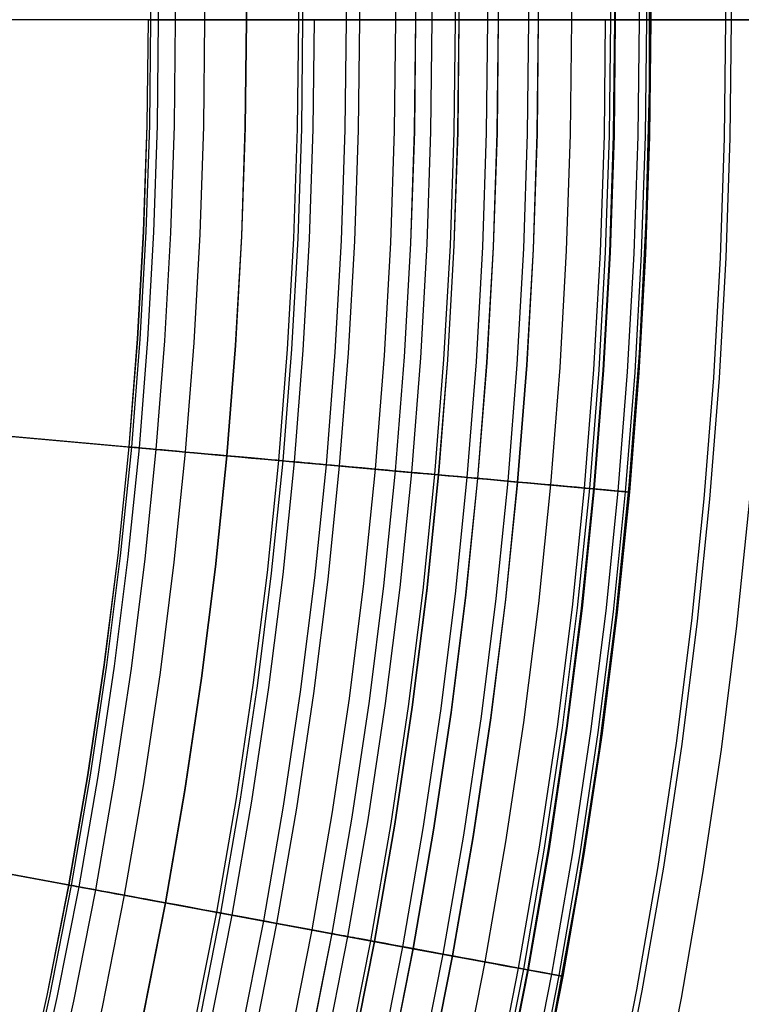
# Model space of a CAD drawing. Header units: millimetres. Extents: x -14 to 488, y -50 to 50.
# Tile 201 of 256: x 395.84 to 399, y -4.62 to -0.32. Entities that reach past the tile are written whole.
import ezdxf

# ---------------------------------------------------------------- set-up
doc = ezdxf.new("R2010")
doc.units = ezdxf.units.MM
doc.header["$MEASUREMENT"] = 0
doc.layers.add('Default', color=7, linetype='Continuous')

msp = doc.modelspace()

# ---------------------------------------------------------------- linework, layer by layer
at = {"layer": 'Default'}
for points in [[(397.637, 0.1736), (397.6425, -0.3158)], [(397.7387, 0.1758), (397.7441, -0.3158)], [(397.7551, 0.1762), (397.7606, -0.3158)], [(397.7558, 0.1762), (397.7612, -0.3158)], [(397.8805, 0.179), (397.886, -0.3158)], [(397.9268, 0.18), (397.9323, -0.3158)], [(397.9277, 0.18), (397.9332, -0.3158)], [(398.0599, 0.183), (398.0654, -0.3158)], [(398.102, 0.1839), (398.1075, -0.3158)], [(398.1027, 0.1839), (398.1082, -0.3158)], [(398.2471, 0.1871), (398.2527, -0.3158)], [(398.4184, 0.1909), (398.424, -0.3158)], [(398.4361, 0.1913), (398.4417, -0.3158)], [(398.4363, 0.1913), (398.442, -0.3158)], [(398.4393, 0.1914), (398.445, -0.3158)], [(398.5437, 0.1937), (398.5493, -0.3158)], [(398.5758, 0.1944), (398.5814, -0.3158)], [(398.5919, 0.1948), (398.5976, -0.3158)], [(398.592, 0.1948), (398.5976, -0.3158)], [(398.593, 0.1948), (398.5987, -0.3158)], [(398.5933, 0.1948), (398.599, -0.3158)], [(398.5941, 0.1948), (398.5997, -0.3158)], [(398.9214, 0.2021), (398.9271, -0.3158)], [(398.9456, 0.2026), (398.9513, -0.3158)], [(398.9456, 0.2026), (398.9513, -0.3158)], [(396.4077, 0.1463), (396.4129, -0.3158)], [(396.4077, 0.1463), (396.4129, -0.3158)], [(396.4411, 0.147), (396.4463, -0.3158)], [(396.4411, 0.147), (396.4463, -0.3158)], [(396.5154, 0.1487), (396.5206, -0.3158)], [(396.5154, 0.1487), (396.5206, -0.3158)], [(396.6433, 0.1515), (396.6485, -0.3158)], [(396.6433, 0.1515), (396.6485, -0.3158)], [(396.8254, 0.1555), (396.8306, -0.3158)], [(396.8254, 0.1555), (396.8306, -0.3158)], [(396.8267, 0.1556), (396.8319, -0.3158)], [(397.0535, 0.1606), (397.0588, -0.3158)], [(397.0535, 0.1606), (397.0588, -0.3158)], [(397.072, 0.161), (397.0773, -0.3158)], [(397.2622, 0.1652), (397.2675, -0.3158)], [(397.3205, 0.1665), (397.3259, -0.3158)], [(397.3205, 0.1665), (397.3259, -0.3158)], [(397.4778, 0.17), (397.4832, -0.3158)], [(397.5659, 0.172), (397.5714, -0.3158)], [(397.5662, 0.172), (397.5716, -0.3158)], [(396.801, -9.2246), (397.0237, -8.6747), (397.2322, -8.1193), (397.4263, -7.5586), (397.6059, -6.9931), (397.7707, -6.4232), (397.9209, -5.8492), (398.0562, -5.2715), (398.1765, -4.6905), (398.2819, -4.1066), (398.3722, -3.5202), (398.4473, -2.9317), (398.506, -2.3538), (398.5502, -1.7745), (398.5796, -1.1944), (398.5945, -0.6136), (398.5947, -0.0327)], [(396.801, -9.2246), (397.0237, -8.6747), (397.2322, -8.1193), (397.4263, -7.5586), (397.6059, -6.9931), (397.7707, -6.4232), (397.9209, -5.8492), (398.0562, -5.2715), (398.1765, -4.6905), (398.2819, -4.1066), (398.3722, -3.5202), (398.4473, -2.9317), (398.506, -2.3538), (398.5502, -1.7745), (398.5796, -1.1944), (398.5945, -0.6136), (398.5947, -0.0327)], [(396.4013, -0.3158), (396.3961, -0.7775), (396.3806, -1.2432), (396.3543, -1.7126), (396.3171, -2.1852), (396.2687, -2.6607), (396.2088, -3.1389), (396.1373, -3.6193), (396.0539, -4.1015), (395.9585, -4.5851), (395.8508, -5.0698), (395.7308, -5.555), (395.5982, -6.0404), (395.4529, -6.5254), (395.295, -7.0097), (395.1242, -7.4927), (394.9405, -7.9739), (394.744, -8.4529), (394.5345, -8.9291), (394.3122, -9.4021)], [(396.4017, -0.3158), (396.3966, -0.7776), (396.3811, -1.2433), (396.3548, -1.7126), (396.3176, -2.1852), (396.2692, -2.6608), (396.2093, -3.1389), (396.1378, -3.6193), (396.0544, -4.1016), (395.959, -4.5852), (395.8513, -5.0699), (395.7312, -5.5551), (395.5986, -6.0405), (395.4534, -6.5256), (395.2954, -7.0098), (395.1246, -7.4928), (394.941, -7.9741), (394.7444, -8.4531), (394.535, -8.9293), (394.3126, -9.4023)], [(396.4017, -0.3158), (396.3966, -0.7776), (396.3811, -1.2433), (396.3548, -1.7126), (396.3176, -2.1852), (396.2692, -2.6608), (396.2093, -3.1389), (396.1378, -3.6193), (396.0544, -4.1016), (395.959, -4.5852), (395.8513, -5.0699), (395.7312, -5.5551), (395.5986, -6.0405), (395.4534, -6.5256), (395.2954, -7.0098), (395.1246, -7.4928), (394.941, -7.9741), (394.7444, -8.4531), (394.535, -8.9293), (394.3126, -9.4023)], [(396.4129, -0.3158), (396.4077, -0.7778), (396.3922, -1.2438), (396.3659, -1.7133), (396.3287, -2.1862), (396.2802, -2.662), (396.2203, -3.1404), (396.1488, -3.6211), (396.0653, -4.1036), (395.9698, -4.5875), (395.8621, -5.0724), (395.742, -5.5579), (395.6093, -6.0436), (395.464, -6.5289), (395.3059, -7.0134), (395.1351, -7.4967), (394.9513, -7.9782), (394.7546, -8.4574), (394.5451, -8.9339)], [(396.4129, -0.3158), (396.4077, -0.7778), (396.3922, -1.2438), (396.3659, -1.7133), (396.3287, -2.1862), (396.2802, -2.662), (396.2203, -3.1404), (396.1488, -3.6211), (396.0653, -4.1036), (395.9698, -4.5875), (395.8621, -5.0724), (395.742, -5.5579), (395.6093, -6.0436), (395.464, -6.5289), (395.3059, -7.0134), (395.1351, -7.4967), (394.9513, -7.9782), (394.7546, -8.4574), (394.5451, -8.9339)], [(396.4463, -0.3158), (396.4411, -0.7785), (396.4255, -1.2453), (396.3992, -1.7156), (396.3619, -2.1892), (396.3134, -2.6658), (396.2534, -3.145), (396.1818, -3.6264), (396.0982, -4.1097), (396.0025, -4.5943), (395.8946, -5.08), (395.7743, -5.5663), (395.6414, -6.0528), (395.4959, -6.5388), (395.3376, -7.0242), (395.1664, -7.5082), (394.9824, -7.9905), (394.7854, -8.4705), (394.5755, -8.9477)], [(396.4463, -0.3158), (396.4411, -0.7785), (396.4255, -1.2453), (396.3992, -1.7156), (396.3619, -2.1892), (396.3134, -2.6658), (396.2534, -3.145), (396.1818, -3.6264), (396.0982, -4.1097), (396.0025, -4.5943), (395.8946, -5.08), (395.7743, -5.5663), (395.6414, -6.0528), (395.4959, -6.5388), (395.3376, -7.0242), (395.1664, -7.5082), (394.9824, -7.9905), (394.7854, -8.4705), (394.5755, -8.9477)], [(396.5206, -0.3158), (396.5154, -0.7802), (396.4998, -1.2486), (396.4734, -1.7206), (396.4359, -2.1959), (396.3872, -2.6742), (396.327, -3.1551), (396.2551, -3.6382), (396.1713, -4.1232), (396.0753, -4.6096), (395.967, -5.097), (395.8462, -5.585), (395.7129, -6.0732), (395.5668, -6.561), (395.4079, -7.0481), (395.2362, -7.5338), (395.0515, -8.0178), (394.8538, -8.4995), (394.6431, -8.9785)], [(396.5206, -0.3158), (396.5154, -0.7802), (396.4998, -1.2486), (396.4734, -1.7206), (396.4359, -2.1959), (396.3872, -2.6742), (396.327, -3.1551), (396.2551, -3.6382), (396.1713, -4.1232), (396.0753, -4.6096), (395.967, -5.097), (395.8462, -5.585), (395.7129, -6.0732), (395.5668, -6.561), (395.4079, -7.0481), (395.2362, -7.5338), (395.0515, -8.0178), (394.8538, -8.4995), (394.6431, -8.9785)], [(396.6485, -0.3158), (396.6433, -0.783), (396.6275, -1.2543), (396.601, -1.7292), (396.5633, -2.2074), (396.5143, -2.6886), (396.4538, -3.1724), (396.3814, -3.6585), (396.297, -4.1464), (396.2004, -4.6358), (396.0915, -5.1263), (395.97, -5.6173), (395.8358, -6.1084), (395.6889, -6.5992), (395.529, -7.0892), (395.3562, -7.5779), (395.1704, -8.0649), (394.9715, -8.5496), (394.7596, -9.0314)], [(396.6485, -0.3158), (396.6433, -0.783), (396.6275, -1.2543), (396.601, -1.7292), (396.5633, -2.2074), (396.5143, -2.6886), (396.4538, -3.1724), (396.3814, -3.6585), (396.297, -4.1464), (396.2004, -4.6358), (396.0915, -5.1263), (395.97, -5.6173), (395.8358, -6.1084), (395.6889, -6.5992), (395.529, -7.0892), (395.3562, -7.5779), (395.1704, -8.0649), (394.9715, -8.5496), (394.7596, -9.0314)], [(396.8306, -0.3158), (396.8254, -0.7871), (396.8095, -1.2624), (396.7827, -1.7414), (396.7447, -2.2237), (396.6953, -2.7091), (396.6342, -3.1971), (396.5612, -3.6874), (396.4761, -4.1796), (396.3787, -4.6732), (396.2688, -5.1679), (396.1463, -5.6631), (396.011, -6.1585), (395.8627, -6.6536), (395.7015, -7.1478), (395.5272, -7.6408), (395.3397, -8.1319), (395.1391, -8.6208), (394.9253, -9.1069)], [(396.8306, -0.3158), (396.8254, -0.7871), (396.8095, -1.2624), (396.7827, -1.7414), (396.7447, -2.2237), (396.6953, -2.7091), (396.6342, -3.1971), (396.5612, -3.6874), (396.4761, -4.1796), (396.3787, -4.6732), (396.2688, -5.1679), (396.1463, -5.6631), (396.011, -6.1585), (395.8627, -6.6536), (395.7015, -7.1478), (395.5272, -7.6408), (395.3397, -8.1319), (395.1391, -8.6208), (394.9253, -9.1069)], [(396.8319, -0.3158), (396.8267, -0.7871), (396.8108, -1.2624), (396.784, -1.7415), (396.746, -2.2239), (396.6966, -2.7093), (396.6355, -3.1973), (396.5625, -3.6876), (396.4774, -4.1798), (396.38, -4.6735), (396.2701, -5.1682), (396.1475, -5.6634), (396.0122, -6.1589), (395.864, -6.654), (395.7027, -7.1482), (395.5284, -7.6412), (395.341, -8.1324), (395.1403, -8.6213), (394.9265, -9.1074)], [(397.0588, -0.3158), (397.0535, -0.7921), (397.0375, -1.2726), (397.0104, -1.7567), (396.972, -2.2442), (396.922, -2.7348), (396.8603, -3.2281), (396.7865, -3.7237), (396.7005, -4.2211), (396.602, -4.72), (396.491, -5.22), (396.3671, -5.7206), (396.2303, -6.2213), (396.0805, -6.7217), (395.9175, -7.2212), (395.7414, -7.7195), (395.5519, -8.2159), (395.3491, -8.71), (395.1331, -9.2013)], [(397.0588, -0.3158), (397.0535, -0.7921), (397.0375, -1.2726), (397.0104, -1.7567), (396.972, -2.2442), (396.922, -2.7348), (396.8603, -3.2281), (396.7865, -3.7237), (396.7005, -4.2211), (396.602, -4.72), (396.491, -5.22), (396.3671, -5.7206), (396.2303, -6.2213), (396.0805, -6.7217), (395.9175, -7.2212), (395.7414, -7.7195), (395.5519, -8.2159), (395.3491, -8.71), (395.1331, -9.2013)], [(397.0773, -0.3158), (397.072, -0.7926), (397.056, -1.2734), (397.0289, -1.758), (396.9904, -2.2459), (396.9404, -2.7369), (396.8786, -3.2306), (396.8048, -3.7266), (396.7187, -4.2245), (396.6202, -4.7238), (396.509, -5.2242), (396.385, -5.7252), (396.2481, -6.2264), (396.0982, -6.7272), (395.9351, -7.2272), (395.7587, -7.7259), (395.5691, -8.2227), (395.3662, -8.7173), (395.1499, -9.209)], [(397.1274, -0.3158), (397.1221, -0.7937), (397.106, -1.2756), (397.0789, -1.7613), (397.0403, -2.2504), (396.9902, -2.7426), (396.9283, -3.2374), (396.8543, -3.7346), (396.768, -4.2336), (396.6692, -4.7341), (396.5578, -5.2357), (396.4335, -5.7379), (396.2963, -6.2402), (396.146, -6.7422), (395.9825, -7.2433), (395.8058, -7.7432), (395.6157, -8.2412), (395.4123, -8.7369), (395.1955, -9.2297)], [(397.2675, -0.3158), (397.2622, -0.7968), (397.246, -1.2819), (397.2186, -1.7707), (397.1799, -2.263), (397.1294, -2.7584), (397.0671, -3.2564), (396.9926, -3.7568), (396.9057, -4.2591), (396.8063, -4.7629), (396.6942, -5.2677), (396.5691, -5.7731), (396.431, -6.2787), (396.2797, -6.784), (396.1152, -7.2884), (395.9373, -7.7915), (395.746, -8.2928), (395.5412, -8.7917), (395.3231, -9.2877)], [(397.3259, -0.3158), (397.3205, -0.7981), (397.3043, -1.2845), (397.2769, -1.7746), (397.238, -2.2682), (397.1874, -2.7649), (397.1249, -3.2643), (397.0502, -3.7661), (396.9631, -4.2697), (396.8634, -4.7748), (396.751, -5.281), (396.6256, -5.7878), (396.4871, -6.2948), (396.3354, -6.8014), (396.1704, -7.3072), (395.992, -7.8116), (395.8002, -8.3142), (395.5949, -8.8145), (395.3762, -9.3119)], [(397.3259, -0.3158), (397.3205, -0.7981), (397.3043, -1.2845), (397.2769, -1.7746), (397.238, -2.2682), (397.1874, -2.7649), (397.1249, -3.2643), (397.0502, -3.7661), (396.9631, -4.2697), (396.8634, -4.7748), (396.751, -5.281), (396.6256, -5.7878), (396.4871, -6.2948), (396.3354, -6.8014), (396.1704, -7.3072), (395.992, -7.8116), (395.8002, -8.3142), (395.5949, -8.8145), (395.3762, -9.3119)], [(397.4832, -0.3158), (397.4778, -0.8016), (397.4615, -1.2915), (397.4338, -1.7852), (397.3947, -2.2824), (397.3437, -2.7827), (397.2808, -3.2857), (397.2055, -3.791), (397.1178, -4.2983), (397.0174, -4.8071), (396.9041, -5.317), (396.7778, -5.8275), (396.6384, -6.3381), (396.4856, -6.8483), (396.3194, -7.3578), (396.1397, -7.8659), (395.9465, -8.3721), (395.7397, -8.876), (395.5194, -9.377)], [(397.5714, -0.3158), (397.5659, -0.8035), (397.5495, -1.2954), (397.5218, -1.7911), (397.4825, -2.2903), (397.4313, -2.7926), (397.3681, -3.2977), (397.2926, -3.805), (397.2045, -4.3144), (397.1037, -4.8252), (396.99, -5.3371), (396.8631, -5.8497), (396.7231, -6.3623), (396.5697, -6.8747), (396.4028, -7.3861), (396.2224, -7.8963), (396.0285, -8.4046), (395.8209, -8.9105), (395.5996, -9.4135)], [(397.5716, -0.3158), (397.5662, -0.8035), (397.5497, -1.2954), (397.522, -1.7911), (397.4827, -2.2903), (397.4316, -2.7926), (397.3683, -3.2977), (397.2928, -3.8051), (397.2047, -4.3144), (397.1039, -4.8253), (396.9902, -5.3372), (396.8634, -5.8497), (396.7233, -6.3624), (396.5699, -6.8747), (396.4031, -7.3862), (396.2227, -7.8964), (396.0287, -8.4047), (395.8211, -8.9106), (395.5998, -9.4136)], [(397.6425, -0.3158), (397.637, -0.8051), (397.6205, -1.2986), (397.5927, -1.7959), (397.5533, -2.2967), (397.502, -2.8006), (397.4386, -3.3073), (397.3628, -3.8163), (397.2744, -4.3273), (397.1733, -4.8398), (397.0592, -5.3534), (396.932, -5.8676), (396.7915, -6.3819), (396.6376, -6.8959), (396.4702, -7.409), (396.2892, -7.9208), (396.0946, -8.4308), (395.8863, -8.9383)], [(397.7441, -0.3158), (397.7387, -0.8074), (397.7221, -1.3031), (397.6941, -1.8027), (397.6545, -2.3058), (397.603, -2.8121), (397.5393, -3.3211), (397.4631, -3.8325), (397.3744, -4.3458), (397.2728, -4.8607), (397.1581, -5.3766), (397.0303, -5.8932), (396.8892, -6.4099), (396.7346, -6.9262), (396.5664, -7.4417), (396.3846, -7.9559), (396.1891, -8.4682), (395.9799, -8.9781)], [(397.7606, -0.3158), (397.7551, -0.8077), (397.7385, -1.3038), (397.7106, -1.8038), (397.6709, -2.3073), (397.6193, -2.8139), (397.5556, -3.3233), (397.4794, -3.8351), (397.3906, -4.3488), (397.2889, -4.8641), (397.1742, -5.3804), (397.0463, -5.8973), (396.905, -6.4144), (396.7503, -6.9311), (396.582, -7.447), (396.4001, -7.9616), (396.2044, -8.4742), (395.995, -8.9845)], [(397.7612, -0.3158), (397.7558, -0.8077), (397.7392, -1.3039), (397.7112, -1.8039), (397.6716, -2.3074), (397.62, -2.814), (397.5562, -3.3234), (397.48, -3.8352), (397.3912, -4.3489), (397.2895, -4.8642), (397.1748, -5.3805), (397.0469, -5.8975), (396.9057, -6.4146), (396.7509, -6.9313), (396.5826, -7.4472), (396.4007, -7.9618), (396.205, -8.4745), (395.9956, -8.9848)], [(397.886, -0.3158), (397.8805, -0.8105), (397.8638, -1.3094), (397.8357, -1.8122), (397.7958, -2.3186), (397.7439, -2.8281), (397.6798, -3.3403), (397.6032, -3.855), (397.5138, -4.3716), (397.4116, -4.8898), (397.2962, -5.409), (397.1676, -5.9289), (397.0256, -6.4489), (396.87, -6.9686), (396.7007, -7.4874), (396.5177, -8.0048), (396.321, -8.5204), (396.1104, -9.0336)], [(397.9323, -0.3158), (397.9268, -0.8115), (397.9101, -1.3115), (397.8819, -1.8154), (397.8419, -2.3227), (397.79, -2.8333), (397.7257, -3.3466), (397.6489, -3.8624), (397.5594, -4.3801), (397.4569, -4.8993), (397.3413, -5.4196), (397.2125, -5.9406), (397.0701, -6.4616), (396.9142, -6.9824), (396.7446, -7.5023), (396.5612, -8.0208), (396.3641, -8.5375), (396.153, -9.0517)], [(397.9332, -0.3158), (397.9277, -0.8115), (397.9109, -1.3115), (397.8828, -1.8154), (397.8428, -2.3228), (397.7908, -2.8334), (397.7266, -3.3467), (397.6498, -3.8625), (397.5603, -4.3802), (397.4578, -4.8995), (397.3422, -5.4198), (397.2133, -5.9408), (397.0709, -6.4619), (396.915, -6.9826), (396.7454, -7.5026), (396.562, -8.0211), (396.3649, -8.5378), (396.1538, -9.052)], [(398.0654, -0.3158), (398.0599, -0.8145), (398.0431, -1.3174), (398.0147, -1.8243), (397.9745, -2.3347), (397.9222, -2.8483), (397.8576, -3.3647), (397.7803, -3.8835), (397.6903, -4.4043), (397.5872, -4.9266), (397.4709, -5.45), (397.3413, -5.9741), (397.1981, -6.4983), (397.0412, -7.0221), (396.8706, -7.5451), (396.6862, -8.0667), (396.4878, -8.5864), (396.2755, -9.1037)], [(398.1075, -0.3158), (398.102, -0.8154), (398.0851, -1.3193), (398.0567, -1.8271), (398.0164, -2.3385), (397.9641, -2.853), (397.8993, -3.3704), (397.8219, -3.8902), (397.7317, -4.4119), (397.6284, -4.9352), (397.5119, -5.4596), (397.382, -5.9847), (397.2386, -6.5099), (397.0814, -7.0347), (396.9105, -7.5587), (396.7257, -8.0812), (396.527, -8.6019), (396.3143, -9.1202)], [(398.1082, -0.3158), (398.1027, -0.8154), (398.0859, -1.3193), (398.0574, -1.8272), (398.0172, -2.3385), (397.9648, -2.8531), (397.9, -3.3705), (397.8226, -3.8903), (397.7324, -4.4121), (397.6291, -4.9354), (397.5126, -5.4598), (397.3827, -5.9849), (397.2393, -6.5101), (397.0821, -7.0349), (396.9112, -7.5589), (396.7264, -8.0815), (396.5277, -8.6022), (396.315, -9.1205)], [(398.2527, -0.3158), (398.2471, -0.8186), (398.2302, -1.3258), (398.2016, -1.8369), (398.161, -2.3515), (398.1083, -2.8694), (398.0431, -3.3901), (397.9652, -3.9132), (397.8744, -4.4384), (397.7705, -4.965), (397.6533, -5.4928), (397.5225, -6.0212), (397.3781, -6.5498), (397.22, -7.078), (397.0479, -7.6054), (396.862, -8.1313), (396.662, -8.6554), (396.4479, -9.177)], [(398.4013, -0.3158), (398.3956, -0.8219), (398.3786, -1.3324), (398.3498, -1.8468), (398.309, -2.3649), (398.2559, -2.8861), (398.1903, -3.4103), (398.1119, -3.9368), (398.0205, -4.4654), (397.9159, -4.9955), (397.7979, -5.5268), (397.6663, -6.0587), (397.521, -6.5907), (397.3618, -7.1224), (397.1886, -7.6532), (397.0014, -8.1826), (396.8001, -8.7101), (396.5846, -9.2351)], [(398.424, -0.3158), (398.4184, -0.8224), (398.4013, -1.3334), (398.3725, -1.8484), (398.3317, -2.3669), (398.2785, -2.8887), (398.2128, -3.4134), (398.1344, -3.9404), (398.0429, -4.4695), (397.9382, -5.0002), (397.82, -5.532), (397.6883, -6.0644), (397.5428, -6.5969), (397.3835, -7.1291), (397.2101, -7.6605), (397.0227, -8.1904), (396.8212, -8.7184), (396.6056, -9.244)], [(398.4417, -0.3158), (398.4361, -0.8228), (398.419, -1.3342), (398.3902, -1.8496), (398.3493, -2.3685), (398.2962, -2.8907), (398.2304, -3.4158), (398.1519, -3.9433), (398.0604, -4.4728), (397.9556, -5.0038), (397.8373, -5.536), (397.7055, -6.0688), (397.5599, -6.6018), (397.4004, -7.1344), (397.227, -7.6662), (397.0394, -8.1966), (396.8377, -8.725), (396.6219, -9.2509)], [(398.442, -0.3158), (398.4363, -0.8228), (398.4192, -1.3342), (398.3904, -1.8496), (398.3495, -2.3685), (398.2964, -2.8907), (398.2306, -3.4158), (398.1521, -3.9433), (398.0606, -4.4728), (397.9558, -5.0039), (397.8375, -5.5361), (397.7057, -6.0689), (397.5601, -6.6019), (397.4006, -7.1345), (397.2271, -7.6663), (397.0396, -8.1966), (396.8379, -8.7251), (396.6221, -9.251)], [(398.445, -0.3158), (398.4393, -0.8229), (398.4223, -1.3344), (398.3934, -1.8498), (398.3525, -2.3688), (398.2994, -2.8911), (398.2336, -3.4162), (398.1551, -3.9438), (398.0635, -4.4733), (397.9587, -5.0045), (397.8405, -5.5368), (397.7086, -6.0697), (397.563, -6.6027), (397.4035, -7.1354), (397.23, -7.6672), (397.0424, -8.1977), (396.8407, -8.7262), (396.6249, -9.2522)], [(398.5493, -0.3158), (398.5437, -0.8252), (398.5265, -1.339), (398.4975, -1.8568), (398.4565, -2.3782), (398.403, -2.9028), (398.337, -3.4304), (398.2581, -3.9603), (398.1661, -4.4923), (398.0608, -5.0259), (397.942, -5.5606), (397.8096, -6.0959), (397.6633, -6.6314), (397.5031, -7.1665), (397.3288, -7.7008), (397.1404, -8.2337), (396.9378, -8.7646), (396.7209, -9.293)], [(398.5814, -0.3158), (398.5758, -0.8259), (398.5586, -1.3404), (398.5296, -1.8589), (398.4885, -2.3811), (398.435, -2.9065), (398.3688, -3.4347), (398.2898, -3.9654), (398.1977, -4.4982), (398.0923, -5.0325), (397.9733, -5.5679), (397.8407, -6.104), (397.6942, -6.6403), (397.5337, -7.1761), (397.3592, -7.7111), (397.1705, -8.2447), (396.9676, -8.7764), (396.7505, -9.3056)], [(398.5976, -0.3158), (398.592, -0.8263), (398.5747, -1.3412), (398.5457, -1.86), (398.5046, -2.3825), (398.451, -2.9083), (398.3849, -3.4369), (398.3058, -3.968), (398.2136, -4.5011), (398.1081, -5.0358), (397.9891, -5.5716), (397.8563, -6.1081), (397.7098, -6.6447), (397.5492, -7.181), (397.3745, -7.7163), (397.1857, -8.2503), (396.9827, -8.7824), (396.7654, -9.3119)], [(398.5976, -0.3158), (398.5919, -0.8263), (398.5747, -1.3412), (398.5457, -1.86), (398.5046, -2.3825), (398.451, -2.9083), (398.3849, -3.4369), (398.3058, -3.968), (398.2136, -4.5011), (398.1081, -5.0358), (397.9891, -5.5716), (397.8563, -6.1081), (397.7097, -6.6447), (397.5492, -7.181), (397.3745, -7.7163), (397.1857, -8.2503), (396.9827, -8.7824), (396.7654, -9.3119)], [(398.5987, -0.3158), (398.593, -0.8263), (398.5758, -1.3412), (398.5468, -1.8601), (398.5057, -2.3826), (398.4521, -2.9084), (398.3859, -3.4371), (398.3069, -3.9682), (398.2147, -4.5013), (398.1092, -5.036), (397.9901, -5.5719), (397.8574, -6.1084), (397.7108, -6.645), (397.5502, -7.1813), (397.3756, -7.7167), (397.1867, -8.2507), (396.9837, -8.7828), (396.7664, -9.3123)], [(398.599, -0.3158), (398.5933, -0.8263), (398.5761, -1.3412), (398.5471, -1.8601), (398.5059, -2.3826), (398.4524, -2.9084), (398.3862, -3.4371), (398.3071, -3.9682), (398.215, -4.5014), (398.1094, -5.0361), (397.9904, -5.5719), (397.8576, -6.1084), (397.711, -6.6451), (397.5505, -7.1814), (397.3758, -7.7168), (397.187, -8.2508), (396.9839, -8.7829), (396.7666, -9.3124)], [(398.5997, -0.3158), (398.5941, -0.8263), (398.5769, -1.3413), (398.5478, -1.8602), (398.5067, -2.3827), (398.4531, -2.9085), (398.387, -3.4372), (398.3079, -3.9683), (398.2157, -4.5015), (398.1102, -5.0363), (397.9911, -5.5721), (397.8584, -6.1086), (397.7118, -6.6453), (397.5512, -7.1816), (397.3765, -7.717), (397.1877, -8.251), (396.9846, -8.7831), (396.7673, -9.3127)], [(398.9271, -0.3158), (398.9214, -0.8336), (398.9039, -1.3559), (398.8745, -1.8821), (398.8328, -2.4121), (398.7785, -2.9454), (398.7113, -3.4816), (398.6311, -4.0203), (398.5376, -4.5611), (398.4306, -5.1034), (398.3099, -5.6469), (398.1752, -6.1911), (398.0265, -6.7354), (397.8637, -7.2793), (397.6865, -7.8224), (397.495, -8.364), (397.2891, -8.9036), (397.0686, -9.4408)], [(398.9513, -0.3158), (398.9456, -0.8341), (398.9281, -1.3569), (398.8986, -1.8838), (398.8569, -2.4143), (398.8025, -2.9481), (398.7353, -3.4849), (398.655, -4.0242), (398.5614, -4.5655), (398.4543, -5.1084), (398.3334, -5.6525), (398.1987, -6.1972), (398.0498, -6.742), (397.8868, -7.2865), (397.7094, -7.8302), (397.5177, -8.3723), (397.3116, -8.9126), (397.0909, -9.4502)], [(398.9513, -0.3158), (398.9456, -0.8341), (398.9281, -1.3569), (398.8986, -1.8838), (398.8569, -2.4143), (398.8025, -2.9481), (398.7353, -3.4849), (398.655, -4.0242), (398.5614, -4.5655), (398.4543, -5.1084), (398.3334, -5.6525), (398.1987, -6.1972), (398.0498, -6.742), (397.8868, -7.2865), (397.7094, -7.8302), (397.5177, -8.3723), (397.3116, -8.9126), (397.0909, -9.4502)], [(399.1251, -0.3158), (399.1193, -0.838), (399.1018, -1.3647), (399.0721, -1.8954), (399.03, -2.4299), (398.9752, -2.9677), (398.9075, -3.5085), (398.8266, -4.0518), (398.7323, -4.5971), (398.6244, -5.1441), (398.5026, -5.6922), (398.3669, -6.2409), (398.2169, -6.7899), (398.0527, -7.3384), (397.874, -7.8861), (397.6809, -8.4323), (397.4732, -8.9765)]]:
    msp.add_lwpolyline(points, dxfattribs=at)
at = {"layer": 'Default', "extrusion": (0.113737, 0.993511, 0)}
for points in [[(-396.1952, 22.4213), (-396.1955, 22.3872), (-396.1966, 22.3528), (-396.1984, 22.3181), (-396.201, 22.2832), (-396.2043, 22.248), (-396.2084, 22.2127), (-396.2134, 22.1772), (-396.2191, 22.1416), (-396.2257, 22.1058), (-396.2331, 22.07), (-396.2414, 22.0342), (-396.2505, 21.9983), (-396.2606, 21.9625), (-396.2715, 21.9267), (-396.2832, 21.891), (-396.2959, 21.8554), (-396.3095, 21.82), (-396.3239, 21.7848), (-396.3392, 21.7499), (-396.3555, 21.7152), (-396.3726, 21.6809), (-396.3905, 21.6469), (-396.4094, 21.6133), (-396.429, 21.5801), (-396.4496, 21.5474), (-396.4709, 21.5151), (-396.4931, 21.4834), (-396.5161, 21.4523), (-396.5398, 21.4218), (-396.5643, 21.392), (-396.5895, 21.3628), (-396.6154, 21.3343), (-396.642, 21.3065), (-396.6693, 21.2795), (-396.6972, 21.2532), (-396.7256, 21.2278), (-396.7547, 21.2032), (-396.7842, 21.1794), (-396.8143, 21.1566), (-396.8449, 21.1346), (-396.8758, 21.1135), (-396.9072, 21.0933), (-396.9389, 21.074), (-396.971, 21.0557), (-397.0034, 21.0383), (-397.036, 21.0219), (-397.0688, 21.0064), (-397.1019, 20.9919), (-397.1351, 20.9783), (-397.1684, 20.9657), (-397.2018, 20.9541), (-397.2352, 20.9433), (-397.2687, 20.9335), (-397.3022, 20.9247), (-397.3356, 20.9167), (-397.3689, 20.9096), (-397.4022, 20.9035), (-397.4353, 20.8982), (-397.4683, 20.8938), (-397.5011, 20.8902), (-397.5337, 20.8874), (-397.5661, 20.8855), (-397.5982, 20.8844), (-397.63, 20.884), (-397.6619, 20.8844), (-397.694, 20.8855), (-397.7264, 20.8874), (-397.759, 20.8902), (-397.7918, 20.8938), (-397.8248, 20.8982), (-397.8579, 20.9035), (-397.8911, 20.9096), (-397.9245, 20.9167), (-397.9579, 20.9247), (-397.9914, 20.9335), (-398.0249, 20.9433), (-398.0583, 20.9541), (-398.0917, 20.9657), (-398.125, 20.9783), (-398.1582, 20.9919), (-398.1913, 21.0064), (-398.2241, 21.0219), (-398.2567, 21.0383), (-398.2891, 21.0557), (-398.3211, 21.074), (-398.3529, 21.0933), (-398.3843, 21.1135), (-398.4152, 21.1346), (-398.4458, 21.1566), (-398.4758, 21.1794), (-398.5054, 21.2032), (-398.5345, 21.2278), (-398.5629, 21.2532), (-398.5908, 21.2795), (-398.6181, 21.3065), (-398.6447, 21.3343), (-398.6706, 21.3628), (-398.6958, 21.392), (-398.7203, 21.4218), (-398.744, 21.4523), (-398.767, 21.4834), (-398.7892, 21.5151), (-398.8105, 21.5474), (-398.831, 21.5801), (-398.8507, 21.6133), (-398.8696, 21.6469), (-398.8875, 21.6809), (-398.9046, 21.7152), (-398.9209, 21.7499), (-398.9362, 21.7848), (-398.9506, 21.82), (-398.9642, 21.8554), (-398.9769, 21.891), (-398.9886, 21.9267), (-398.9995, 21.9625), (-399.0095, 21.9983), (-399.0187, 22.0342), (-399.027, 22.07), (-399.0344, 22.1058), (-399.041, 22.1416), (-399.0467, 22.1772), (-399.0517, 22.2127), (-399.0558, 22.248), (-399.0591, 22.2832), (-399.0617, 22.3181), (-399.0635, 22.3528), (-399.0646, 22.3872), (-399.0649, 22.4213)], [(-399.0649, 22.4213), (-399.0646, 22.4554), (-399.0635, 22.4899), (-399.0617, 22.5245), (-399.0591, 22.5595), (-399.0558, 22.5946), (-399.0517, 22.6299), (-399.0467, 22.6654), (-399.041, 22.7011), (-399.0344, 22.7368), (-399.027, 22.7726), (-399.0187, 22.8085), (-399.0095, 22.8443), (-398.9995, 22.8802), (-398.9886, 22.916), (-398.9769, 22.9516), (-398.9642, 22.9872), (-398.9506, 23.0226), (-398.9362, 23.0578), (-398.9209, 23.0927), (-398.9046, 23.1274), (-398.8875, 23.1618), (-398.8696, 23.1958), (-398.8507, 23.2294), (-398.831, 23.2626), (-398.8105, 23.2953), (-398.7892, 23.3275), (-398.767, 23.3592), (-398.744, 23.3903), (-398.7203, 23.4208), (-398.6958, 23.4507), (-398.6706, 23.4799), (-398.6447, 23.5084), (-398.6181, 23.5362), (-398.5908, 23.5632), (-398.5629, 23.5894), (-398.5345, 23.6148), (-398.5054, 23.6394), (-398.4758, 23.6632), (-398.4458, 23.6861), (-398.4152, 23.7081), (-398.3843, 23.7292), (-398.3529, 23.7493), (-398.3211, 23.7686), (-398.2891, 23.7869), (-398.2567, 23.8043), (-398.2241, 23.8207), (-398.1913, 23.8362), (-398.1582, 23.8507), (-398.125, 23.8643), (-398.0917, 23.8769), (-398.0583, 23.8886), (-398.0249, 23.8993), (-397.9914, 23.9091), (-397.9579, 23.918), (-397.9245, 23.9259), (-397.8911, 23.933), (-397.8579, 23.9392), (-397.8248, 23.9444), (-397.7918, 23.9489), (-397.759, 23.9524), (-397.7264, 23.9552), (-397.694, 23.9571), (-397.6619, 23.9583), (-397.63, 23.9587), (-397.5982, 23.9583), (-397.5661, 23.9571), (-397.5337, 23.9552), (-397.5011, 23.9524), (-397.4683, 23.9489), (-397.4353, 23.9444), (-397.4022, 23.9392), (-397.3689, 23.933), (-397.3356, 23.9259), (-397.3022, 23.918), (-397.2687, 23.9091), (-397.2352, 23.8993), (-397.2018, 23.8886), (-397.1684, 23.8769), (-397.1351, 23.8643), (-397.1019, 23.8507), (-397.0688, 23.8362), (-397.036, 23.8207), (-397.0034, 23.8043), (-396.971, 23.7869), (-396.9389, 23.7686), (-396.9072, 23.7493), (-396.8758, 23.7292), (-396.8449, 23.7081), (-396.8143, 23.6861), (-396.7842, 23.6632), (-396.7547, 23.6394), (-396.7256, 23.6148), (-396.6972, 23.5894), (-396.6693, 23.5632), (-396.642, 23.5362), (-396.6154, 23.5084), (-396.5895, 23.4799), (-396.5643, 23.4507), (-396.5398, 23.4208), (-396.5161, 23.3903), (-396.4931, 23.3592), (-396.4709, 23.3275), (-396.4496, 23.2953), (-396.429, 23.2626), (-396.4094, 23.2294), (-396.3905, 23.1958), (-396.3726, 23.1618), (-396.3555, 23.1274), (-396.3392, 23.0927), (-396.3239, 23.0578), (-396.3095, 23.0226), (-396.2959, 22.9872), (-396.2832, 22.9516), (-396.2715, 22.916), (-396.2606, 22.8802), (-396.2505, 22.8443), (-396.2414, 22.8085), (-396.2331, 22.7726), (-396.2257, 22.7368), (-396.2191, 22.7011), (-396.2134, 22.6654), (-396.2084, 22.6299), (-396.2043, 22.5946), (-396.201, 22.5595), (-396.1984, 22.5245), (-396.1966, 22.4899), (-396.1955, 22.4554), (-396.1952, 22.4213)]]:
    msp.add_lwpolyline(points, dxfattribs=at)
at = {"layer": 'Default'}
for points in [[(397.9582, -0.3158, 93.2153), (398.5976, -0.3158, 30.9743), (398.5869, -0.3158, 30.2517), (398.5734, -0.3158, 29.9205), (398.5551, -0.3158, 29.6087), (398.5324, -0.3158, 29.3157), (398.5057, -0.3158, 29.0412), (398.4754, -0.3158, 28.7845), (398.442, -0.3158, 28.5452), (398.4058, -0.3158, 28.3228), (398.3673, -0.3158, 28.1165), (398.3268, -0.3158, 27.9256), (398.2847, -0.3158, 27.7494), (398.2415, -0.3158, 27.5871), (398.1974, -0.3158, 27.438), (398.1528, -0.3158, 27.3014), (398.1082, -0.3158, 27.1765), (398.0639, -0.3158, 27.0625), (398.0199, -0.3158, 26.9585), (397.9763, -0.3158, 26.8631), (397.9332, -0.3158, 26.7753), (397.8903, -0.3158, 26.694), (397.8476, -0.3158, 26.618), (397.8047, -0.3158, 26.5461), (397.7612, -0.3158, 26.4772), (397.7168, -0.3158, 26.41), (397.6709, -0.3158, 26.3433), (397.2556, -0.3158, 25.7739), (397.1876, -0.3158, 25.6736), (397.122, -0.3158, 25.5725), (397.0588, -0.3158, 25.4705), (396.9979, -0.3158, 25.3673), (396.9395, -0.3158, 25.2629), (396.8837, -0.3158, 25.1573), (396.8306, -0.3158, 25.0504), (396.7804, -0.3158, 24.9422), (396.7332, -0.3158, 24.8329), (396.6892, -0.3158, 24.7227), (396.6485, -0.3158, 24.6119), (396.6113, -0.3158, 24.5007), (396.5775, -0.3158, 24.3897), (396.5473, -0.3158, 24.2791), (396.5206, -0.3158, 24.1696), (396.4973, -0.3158, 24.0615), (396.4773, -0.3158, 23.9552), (396.4604, -0.3158, 23.8511), (396.4463, -0.3158, 23.7495), (396.4348, -0.3158, 23.6507), (396.4256, -0.3158, 23.5549), (396.4129, -0.3158, 23.3725), (396.4057, -0.3158, 23.2024), (396.4013, -0.3158, 22.75), (396.4057, -0.3158, 22.2976), (396.4129, -0.3158, 22.1275), (396.4256, -0.3158, 21.9451), (396.4348, -0.3158, 21.8493), (396.4463, -0.3158, 21.7505), (396.4604, -0.3158, 21.6489), (396.4773, -0.3158, 21.5448), (396.4973, -0.3158, 21.4385), (396.5206, -0.3158, 21.3304), (396.5473, -0.3158, 21.2209), (396.5775, -0.3158, 21.1103), (396.6113, -0.3158, 20.9993), (396.6485, -0.3158, 20.8881), (396.6892, -0.3158, 20.7773), (396.7332, -0.3158, 20.6671), (396.7804, -0.3158, 20.5578), (396.8306, -0.3158, 20.4496), (396.8837, -0.3158, 20.3427), (396.9395, -0.3158, 20.2371), (396.9979, -0.3158, 20.1327), (397.0588, -0.3158, 20.0295), (397.122, -0.3158, 19.9275), (397.1876, -0.3158, 19.8264), (397.2556, -0.3158, 19.7261), (397.6704, -0.3158, 19.1572), (397.7163, -0.3158, 19.0905), (397.7606, -0.3158, 19.0234), (397.804, -0.3158, 18.9545), (397.8468, -0.3158, 18.8826), (397.8895, -0.3158, 18.8065), (397.9323, -0.3158, 18.7251), (397.9755, -0.3158, 18.6371), (398.0191, -0.3158, 18.5415), (398.0631, -0.3158, 18.437), (398.1075, -0.3158, 18.3225), (398.1522, -0.3158, 18.197), (398.1967, -0.3158, 18.0597), (398.2409, -0.3158, 17.9098), (398.2843, -0.3158, 17.7466), (398.3264, -0.3158, 17.5693), (398.3669, -0.3158, 17.3773), (398.4055, -0.3158, 17.1698), (398.4417, -0.3158, 16.946), (398.4752, -0.3158, 16.7054), (398.5056, -0.3158, 16.4472), (398.5323, -0.3158, 16.1711), (398.555, -0.3158, 15.8763), (398.5734, -0.3158, 15.5623), (398.5869, -0.3158, 15.2287), (398.5976, -0.3158, 14.5001), (398.5493, -0.3158, 9.9809), (398.4944, -0.3158, 8.3072), (398.424, -0.3158, 6.9636), (398.3419, -0.3158, 5.9048), (398.2527, -0.3158, 5.0834), (398.2067, -0.3158, 4.7466), (398.1601, -0.3158, 4.4491), (398.113, -0.3158, 4.1831), (398.0182, -0.3158, 3.7196), (397.9724, -0.3158, 3.5233), (397.9282, -0.3158, 3.3511), (397.886, -0.3158, 3.2022), (397.846, -0.3158, 3.0758), (397.8088, -0.3158, 2.9701), (397.7914, -0.3158, 2.9244), (397.7747, -0.3158, 2.8831), (397.759, -0.3158, 2.8459), (397.7441, -0.3158, 2.8126), (397.7302, -0.3158, 2.7829), (397.7171, -0.3158, 2.7564), (397.7045, -0.3158, 2.7324), (397.6923, -0.3158, 2.7106), (397.6801, -0.3158, 2.6904), (397.6679, -0.3158, 2.6714), (397.6555, -0.3158, 2.6529), (397.6425, -0.3158, 2.6346), (397.6287, -0.3158, 2.6158), (397.6139, -0.3158, 2.5964), (397.5977, -0.3158, 2.576), (397.5797, -0.3158, 2.5542), (397.5596, -0.3158, 2.5308), (397.5371, -0.3158, 2.5055), (397.4832, -0.3158, 2.4477), (397.4246, -0.3158, 2.3882), (397.3695, -0.3158, 2.3355), (397.343, -0.3158, 2.3116), (397.3172, -0.3158, 2.2891), (397.2921, -0.3158, 2.2681), (397.2675, -0.3158, 2.2484), (397.2435, -0.3158, 2.2299), (397.2198, -0.3158, 2.2126), (397.1964, -0.3158, 2.1963), (397.1731, -0.3158, 2.181), (397.1496, -0.3158, 2.1666), (397.126, -0.3158, 2.1529), (397.1019, -0.3158, 2.1398), (397.0773, -0.3158, 2.1272), (397.052, -0.3158, 2.1151), (397.0258, -0.3158, 2.1034), (396.9983, -0.3158, 2.0921), (396.9692, -0.3158, 2.0813), (396.9383, -0.3158, 2.0709), (396.9053, -0.3158, 2.061), (396.87, -0.3158, 2.0515), (396.8319, -0.3158, 2.0424), (396.7909, -0.3158, 2.0338), (396.7468, -0.3158, 2.0259), (396.6992, -0.3158, 2.0187), (396.6479, -0.3158, 2.0124), (396.5928, -0.3158, 2.0073), (396.5336, -0.3158, 2.0034), (396.4699, -0.3158, 2.0009), (375.5965, -0.3158, 2)], [(399.0201, -0.3158, 1.1636), (398.9271, -0.3158, 1.0639), (398.8292, -0.3158, 0.9645), (398.7259, -0.3158, 0.8658), (398.672, -0.3158, 0.817), (398.6165, -0.3158, 0.7686), (398.5595, -0.3158, 0.7208), (398.5007, -0.3158, 0.6737), (398.4401, -0.3158, 0.6274), (398.3777, -0.3158, 0.5819), (398.3134, -0.3158, 0.5375), (398.2471, -0.3158, 0.494), (398.1787, -0.3158, 0.4518), (398.1083, -0.3158, 0.4107), (398.0356, -0.3158, 0.3711), (397.9608, -0.3158, 0.3329), (397.8836, -0.3158, 0.2963), (397.804, -0.3158, 0.2613), (397.722, -0.3158, 0.2281), (397.6374, -0.3158, 0.1967), (397.5503, -0.3158, 0.1672), (397.4605, -0.3158, 0.1398), (397.368, -0.3158, 0.1146), (397.2727, -0.3158, 0.0916), (397.1746, -0.3158, 0.0709), (397.0735, -0.3158, 0.0527), (396.9694, -0.3158, 0.037), (396.8623, -0.3158, 0.0239), (396.752, -0.3158, 0.0136), (396.6385, -0.3158, 0.0061), (396.5218, -0.3158, 0.0015), (375.5965, -0.3158, 0)], [(395.7235, -2.1316, 135.9018), (397.0403, -2.2504, 113.236), (397.8677, -2.3251, 93.2153), (398.5046, -2.3825, 30.9743), (398.4939, -2.3816, 30.2517), (398.4805, -2.3803, 29.9205), (398.4622, -2.3787, 29.6087), (398.4396, -2.3767, 29.3157), (398.413, -2.3743, 29.0412), (398.3828, -2.3715, 28.7845), (398.3495, -2.3685, 28.5452), (398.3135, -2.3653, 28.3228), (398.2752, -2.3618, 28.1165), (398.2348, -2.3582, 27.9256), (398.1929, -2.3544, 27.7494), (398.1499, -2.3505, 27.5871), (398.1059, -2.3466, 27.438), (398.0616, -2.3426, 27.3014), (398.0172, -2.3385, 27.1765), (397.973, -2.3346, 27.0625), (397.9292, -2.3306, 26.9585), (397.8858, -2.3267, 26.8631), (397.8428, -2.3228, 26.7753), (397.8002, -2.319, 26.694), (397.7576, -2.3151, 26.618), (397.7149, -2.3113, 26.5461), (397.6716, -2.3074, 26.4772), (397.6274, -2.3034, 26.41), (397.5816, -2.2992, 26.3433), (397.168, -2.2619, 25.7739), (397.1003, -2.2558, 25.6736), (397.035, -2.2499, 25.5725), (396.972, -2.2442, 25.4705), (396.9113, -2.2388, 25.3673), (396.8532, -2.2335, 25.2629), (396.7976, -2.2285, 25.1573), (396.7447, -2.2237, 25.0504), (396.6947, -2.2192, 24.9422), (396.6477, -2.215, 24.8329), (396.6038, -2.211, 24.7227), (396.5633, -2.2074, 24.6119), (396.5262, -2.204, 24.5007), (396.4927, -2.201, 24.3897), (396.4626, -2.1983, 24.2791), (396.4359, -2.1959, 24.1696), (396.4128, -2.1938, 24.0615), (396.3928, -2.192, 23.9552), (396.376, -2.1905, 23.8511), (396.3619, -2.1892, 23.7495), (396.3505, -2.1882, 23.6507), (396.3413, -2.1874, 23.5549), (396.3287, -2.1862, 23.3725), (396.3215, -2.1856, 23.2024), (396.3171, -2.1852, 22.75), (396.3215, -2.1856, 22.2976), (396.3287, -2.1862, 22.1275), (396.3413, -2.1874, 21.9451), (396.3505, -2.1882, 21.8493), (396.3619, -2.1892, 21.7505), (396.376, -2.1905, 21.6489), (396.3928, -2.192, 21.5448), (396.4128, -2.1938, 21.4385), (396.4359, -2.1959, 21.3304), (396.4626, -2.1983, 21.2209), (396.4927, -2.201, 21.1103), (396.5262, -2.204, 20.9993), (396.5633, -2.2074, 20.8881), (396.6038, -2.211, 20.7773), (396.6477, -2.215, 20.6671), (396.6947, -2.2192, 20.5578), (396.7447, -2.2237, 20.4496), (396.7976, -2.2285, 20.3427), (396.8532, -2.2335, 20.2371), (396.9113, -2.2388, 20.1327), (396.972, -2.2442, 20.0295), (397.035, -2.2499, 19.9275), (397.1003, -2.2558, 19.8264), (397.168, -2.2619, 19.7261), (397.5811, -2.2992, 19.1572), (397.6268, -2.3033, 19.0905), (397.6709, -2.3073, 19.0234), (397.7141, -2.3112, 18.9545), (397.7568, -2.3151, 18.8826), (397.7993, -2.3189, 18.8065), (397.8419, -2.3227, 18.7251), (397.885, -2.3266, 18.6371), (397.9284, -2.3305, 18.5415), (397.9722, -2.3345, 18.437), (398.0164, -2.3385, 18.3225), (398.0609, -2.3425, 18.197), (398.1053, -2.3465, 18.0597), (398.1493, -2.3505, 17.9098), (398.1925, -2.3544, 17.7466), (398.2344, -2.3581, 17.5693), (398.2748, -2.3618, 17.3773), (398.3133, -2.3653, 17.1698), (398.3493, -2.3685, 16.946), (398.3827, -2.3715, 16.7054), (398.4129, -2.3742, 16.4472), (398.4395, -2.3766, 16.1711), (398.4622, -2.3787, 15.8763), (398.4804, -2.3803, 15.5623), (398.4939, -2.3816, 15.2287), (398.5046, -2.3825, 14.5001), (398.4565, -2.3782, 9.9809), (398.4018, -2.3732, 8.3072), (398.3317, -2.3669, 6.9636), (398.2499, -2.3595, 5.9048), (398.161, -2.3515, 5.0834), (398.1152, -2.3474, 4.7466), (398.0688, -2.3432, 4.4491), (398.0219, -2.339, 4.1831), (397.9275, -2.3305, 3.7196), (397.8818, -2.3263, 3.5233), (397.8378, -2.3224, 3.3511), (397.7958, -2.3186, 3.2022), (397.756, -2.315, 3.0758), (397.719, -2.3116, 2.9701), (397.7016, -2.3101, 2.9244), (397.685, -2.3086, 2.8831), (397.6693, -2.3072, 2.8459), (397.6545, -2.3058, 2.8126), (397.6407, -2.3046, 2.7829), (397.6276, -2.3034, 2.7564), (397.6151, -2.3023, 2.7324), (397.6029, -2.3012, 2.7106), (397.5908, -2.3001, 2.6904), (397.5787, -2.299, 2.6714), (397.5662, -2.2979, 2.6529), (397.5533, -2.2967, 2.6346), (397.5396, -2.2955, 2.6158), (397.5249, -2.2941, 2.5964), (397.5087, -2.2927, 2.576), (397.4908, -2.2911, 2.5542), (397.4708, -2.2892, 2.5308), (397.4483, -2.2872, 2.5055), (397.3947, -2.2824, 2.4477), (397.3363, -2.2771, 2.3882), (397.2814, -2.2722, 2.3355), (397.255, -2.2698, 2.3116), (397.2294, -2.2675, 2.2891), (397.2043, -2.2652, 2.2681), (397.1799, -2.263, 2.2484), (397.1559, -2.2608, 2.2299), (397.1324, -2.2587, 2.2126), (397.109, -2.2566, 2.1963), (397.0858, -2.2545, 2.181), (397.0624, -2.2524, 2.1666), (397.0389, -2.2503, 2.1529), (397.0149, -2.2481, 2.1398), (396.9904, -2.2459, 2.1272), (396.9652, -2.2436, 2.1151), (396.9391, -2.2413, 2.1034), (396.9117, -2.2388, 2.0921), (396.8827, -2.2362, 2.0813), (396.852, -2.2334, 2.0709), (396.8191, -2.2305, 2.061), (396.7839, -2.2273, 2.0515), (396.746, -2.2239, 2.0424), (396.7052, -2.2202, 2.0338), (396.6612, -2.2162, 2.0259), (396.6138, -2.2119, 2.0187), (396.5628, -2.2073, 2.0124), (396.5079, -2.2024, 2.0073), (396.4489, -2.1971, 2.0034), (396.3855, -2.1913, 2.0009), (375.5965, -0.3158, 2)], [(395.4678, -3.993, 135.9018), (396.768, -4.2336, 113.236), (397.5849, -4.3848, 93.2153), (398.2136, -4.5011, 30.9743), (398.2031, -4.4992, 30.2517), (398.1898, -4.4967, 29.9205), (398.1718, -4.4934, 29.6087), (398.1495, -4.4892, 29.3157), (398.1232, -4.4844, 29.0412), (398.0934, -4.4789, 28.7845), (398.0606, -4.4728, 28.5452), (398.025, -4.4662, 28.3228), (397.9871, -4.4592, 28.1165), (397.9473, -4.4518, 27.9256), (397.9059, -4.4442, 27.7494), (397.8634, -4.4363, 27.5871), (397.82, -4.4283, 27.438), (397.7763, -4.4202, 27.3014), (397.7324, -4.4121, 27.1765), (397.6888, -4.404, 27.0625), (397.6456, -4.396, 26.9585), (397.6027, -4.3881, 26.8631), (397.5603, -4.3802, 26.7753), (397.5182, -4.3724, 26.694), (397.4762, -4.3646, 26.618), (397.4339, -4.3568, 26.5461), (397.3912, -4.3489, 26.4772), (397.3475, -4.3408, 26.41), (397.3024, -4.3325, 26.3433), (396.894, -4.2569, 25.7739), (396.8272, -4.2446, 25.6736), (396.7627, -4.2326, 25.5725), (396.7005, -4.2211, 25.4705), (396.6406, -4.21, 25.3673), (396.5832, -4.1994, 25.2629), (396.5283, -4.1892, 25.1573), (396.4761, -4.1796, 25.0504), (396.4267, -4.1705, 24.9422), (396.3803, -4.1619, 24.8329), (396.337, -4.1539, 24.7227), (396.297, -4.1464, 24.6119), (396.2604, -4.1397, 24.5007), (396.2273, -4.1335, 24.3897), (396.1975, -4.128, 24.2791), (396.1713, -4.1232, 24.1696), (396.1484, -4.1189, 24.0615), (396.1287, -4.1153, 23.9552), (396.1121, -4.1122, 23.8511), (396.0982, -4.1097, 23.7495), (396.0869, -4.1076, 23.6507), (396.0779, -4.1059, 23.5549), (396.0653, -4.1036, 23.3725), (396.0583, -4.1023, 23.2024), (396.0539, -4.1015, 22.75), (396.0583, -4.1023, 22.2976), (396.0653, -4.1036, 22.1275), (396.0779, -4.1059, 21.9451), (396.0869, -4.1076, 21.8493), (396.0982, -4.1097, 21.7505), (396.1121, -4.1122, 21.6489), (396.1287, -4.1153, 21.5448), (396.1484, -4.1189, 21.4385), (396.1713, -4.1232, 21.3304), (396.1975, -4.128, 21.2209), (396.2273, -4.1335, 21.1103), (396.2604, -4.1397, 20.9993), (396.297, -4.1464, 20.8881), (396.337, -4.1539, 20.7773), (396.3803, -4.1619, 20.6671), (396.4267, -4.1705, 20.5578), (396.4761, -4.1796, 20.4496), (396.5283, -4.1892, 20.3427), (396.5832, -4.1994, 20.2371), (396.6406, -4.21, 20.1327), (396.7005, -4.2211, 20.0295), (396.7627, -4.2326, 19.9275), (396.8272, -4.2446, 19.8264), (396.894, -4.2569, 19.7261), (397.3019, -4.3324, 19.1572), (397.347, -4.3407, 19.0905), (397.3906, -4.3488, 19.0234), (397.4332, -4.3567, 18.9545), (397.4754, -4.3645, 18.8826), (397.5173, -4.3723, 18.8065), (397.5594, -4.3801, 18.7251), (397.6019, -4.3879, 18.6371), (397.6448, -4.3959, 18.5415), (397.6881, -4.4039, 18.437), (397.7317, -4.4119, 18.3225), (397.7756, -4.4201, 18.197), (397.8194, -4.4282, 18.0597), (397.8629, -4.4362, 17.9098), (397.9055, -4.4441, 17.7466), (397.9469, -4.4518, 17.5693), (397.9868, -4.4591, 17.3773), (398.0247, -4.4662, 17.1698), (398.0604, -4.4728, 16.946), (398.0933, -4.4788, 16.7054), (398.1231, -4.4844, 16.4472), (398.1494, -4.4892, 16.1711), (398.1718, -4.4934, 15.8763), (398.1898, -4.4967, 15.5623), (398.203, -4.4992, 15.2287), (398.2136, -4.5011, 14.5001), (398.1661, -4.4923, 9.9809), (398.1122, -4.4823, 8.3072), (398.0429, -4.4695, 6.9636), (397.9622, -4.4546, 5.9048), (397.8744, -4.4384, 5.0834), (397.8292, -4.43, 4.7466), (397.7834, -4.4215, 4.4491), (397.7371, -4.4129, 4.1831), (397.6439, -4.3957, 3.7196), (397.5988, -4.3873, 3.5233), (397.5553, -4.3793, 3.3511), (397.5138, -4.3716, 3.2022), (397.4746, -4.3644, 3.0758), (397.438, -4.3576, 2.9701), (397.4208, -4.3544, 2.9244), (397.4045, -4.3514, 2.8831), (397.389, -4.3485, 2.8459), (397.3744, -4.3458, 2.8126), (397.3607, -4.3433, 2.7829), (397.3478, -4.3409, 2.7564), (397.3354, -4.3386, 2.7324), (397.3234, -4.3364, 2.7106), (397.3115, -4.3342, 2.6904), (397.2995, -4.332, 2.6714), (397.2872, -4.3297, 2.6529), (397.2744, -4.3273, 2.6346), (397.2609, -4.3248, 2.6158), (397.2463, -4.3221, 2.5964), (397.2304, -4.3192, 2.576), (397.2127, -4.3159, 2.5542), (397.193, -4.3122, 2.5308), (397.1708, -4.3081, 2.5055), (397.1178, -4.2983, 2.4477), (397.0602, -4.2877, 2.3882), (397.006, -4.2776, 2.3355), (396.9799, -4.2728, 2.3116), (396.9546, -4.2681, 2.2891), (396.9299, -4.2636, 2.2681), (396.9057, -4.2591, 2.2484), (396.8821, -4.2547, 2.2299), (396.8588, -4.2504, 2.2126), (396.8358, -4.2462, 2.1963), (396.8128, -4.2419, 2.181), (396.7898, -4.2376, 2.1666), (396.7665, -4.2333, 2.1529), (396.7429, -4.229, 2.1398), (396.7187, -4.2245, 2.1272), (396.6938, -4.2199, 2.1151), (396.668, -4.2151, 2.1034), (396.641, -4.2101, 2.0921), (396.6124, -4.2048, 2.0813), (396.582, -4.1992, 2.0709), (396.5496, -4.1932, 2.061), (396.5148, -4.1868, 2.0515), (396.4774, -4.1798, 2.0424), (396.4371, -4.1724, 2.0338), (396.3937, -4.1643, 2.0259), (396.3469, -4.1557, 2.0187), (396.2965, -4.1463, 2.0124), (396.2423, -4.1363, 2.0073), (396.184, -4.1255, 2.0034), (396.1215, -4.114, 2.0009), (375.5965, -0.3158, 2)], [(399.3079, -0.3158, 25.1943), (398.9014, -0.3158, 24.6375), (398.8545, -0.3158, 24.5683), (398.8107, -0.3158, 24.5008), (398.7698, -0.3158, 24.4348), (398.7317, -0.3158, 24.3703), (398.6963, -0.3158, 24.3071), (398.6636, -0.3158, 24.2451), (398.6333, -0.3158, 24.1842), (398.6055, -0.3158, 24.1243), (398.58, -0.3158, 24.0653), (398.5567, -0.3158, 24.007), (398.5355, -0.3158, 23.9494), (398.5164, -0.3158, 23.8922), (398.4992, -0.3158, 23.8355), (398.4837, -0.3158, 23.779), (398.47, -0.3158, 23.7227), (398.4579, -0.3158, 23.6665), (398.4473, -0.3158, 23.6102), (398.4381, -0.3158, 23.5537), (398.4303, -0.3158, 23.4969), (398.4236, -0.3158, 23.4397), (398.418, -0.3158, 23.382), (398.4098, -0.3158, 23.2645), (398.4049, -0.3158, 23.1435), (398.4013, -0.3158, 22.75), (398.4049, -0.3158, 22.3565), (398.4098, -0.3158, 22.2355), (398.418, -0.3158, 22.118), (398.4236, -0.3158, 22.0603), (398.4303, -0.3158, 22.0031), (398.4381, -0.3158, 21.9463), (398.4473, -0.3158, 21.8898), (398.4579, -0.3158, 21.8335), (398.47, -0.3158, 21.7773), (398.4837, -0.3158, 21.721), (398.4992, -0.3158, 21.6645), (398.5164, -0.3158, 21.6078), (398.5355, -0.3158, 21.5506), (398.5567, -0.3158, 21.493), (398.58, -0.3158, 21.4347), (398.6055, -0.3158, 21.3757), (398.6333, -0.3158, 21.3158), (398.6636, -0.3158, 21.2549), (398.6963, -0.3158, 21.1929), (398.7317, -0.3158, 21.1297), (398.7698, -0.3158, 21.0652), (398.8107, -0.3158, 20.9992), (398.8545, -0.3158, 20.9317), (398.9014, -0.3158, 20.8625), (399.3079, -0.3158, 20.3055)]]:
    msp.add_polyline3d(points, dxfattribs=at)

doc.saveas('drawing.dxf')
